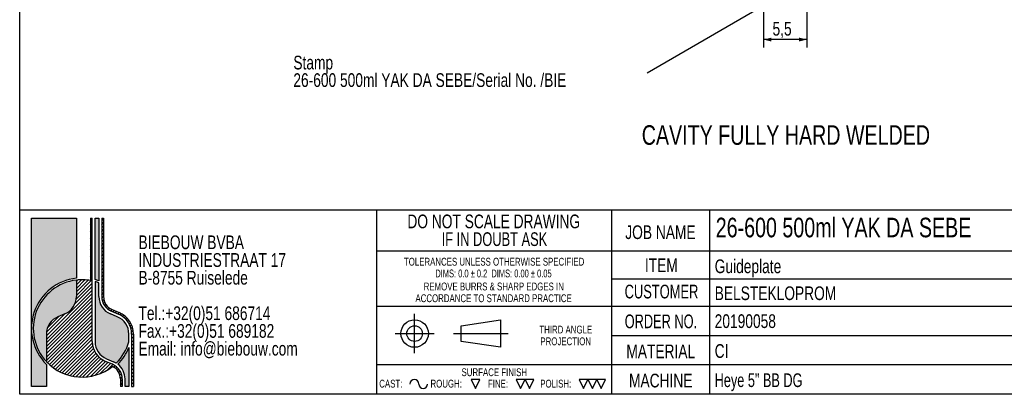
# Model space of a CAD drawing. Header units: millimetres. Extents: x 8 to 484, y -40 to 289.
# Tile 1 of 2: x 8 to 259, y 8 to 104. Entities that reach past the tile are written whole.
import ezdxf

# ---------------------------------------------------------------- set-up
doc = ezdxf.new("R2010")
doc.units = ezdxf.units.MM
for name, color, linetype in [('DIMENSIONS', 2, 'Continuous'), ('HATCH', 3, 'Continuous'), ('TEXT', 2, 'Continuous')]:
    doc.layers.add(name, color=color, linetype=linetype)
doc.layers.add('OUTLINE', color=7, linetype='Continuous', lineweight=25)
doc.styles.add('SLDTEXTSTYLE0', font='TXT', dxfattribs={"width": 0.75})
doc.styles.add('SLDTEXTSTYLE2', font='TXT', dxfattribs={"width": 0.6923076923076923})
doc.styles.add('SLDTEXTSTYLE3', font='TXT', dxfattribs={"width": 0.7025307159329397})
doc.styles.add('SLDTEXTSTYLE4', font='TXT', dxfattribs={"width": 0.6968736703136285})
doc.styles.add('SLDTEXTSTYLE6', font='TXT', dxfattribs={"width": 0.7})
doc.styles.add('SLDTEXTSTYLE7', font='TXT', dxfattribs={"width": 0.6911764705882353})
doc.dimstyles.new('SLDDIMSTYLE11', dxfattribs={"dimtxt": 0.18, "dimasz": 2, "dimexe": 0, "dimexo": 0.0625, "dimgap": 0, "dimtad": 0, "dimtih": 1, "dimtoh": 1, "dimdec": 0, "dimrnd": 1e-09, "dimzin": 0, "dimdsep": 46, "dimtxsty": 'Standard', "dimsah": 1, "dimcen": 0.09, "dimadec": 0, "dimazin": 0, "dimtfac": 2, "dimtdec": 0, "dimtofl": 0, "dimtmove": 0, "dimatfit": 3, "dimfxl": 0, "dimfrac": 2, "dimtolj": 1, "dimtzin": 0, "dimarcsym": 0})
doc.dimstyles.new('SLDDIMSTYLE3', dxfattribs={"dimtxt": 3.5, "dimasz": 2, "dimexe": 0, "dimexo": 0.0625, "dimgap": 0.875, "dimtad": 1, "dimdec": 1, "dimlfac": 0.5, "dimrnd": 1e-09, "dimzin": 12, "dimdsep": 46, "dimtxsty": 'SLDTEXTSTYLE0', "dimsah": 1, "dimcen": 0.09, "dimadec": 0, "dimazin": 3, "dimtfac": 1, "dimtdec": 1, "dimtofl": 0, "dimtmove": 0, "dimatfit": 3, "dimfxl": 0, "dimfrac": 2, "dimtolj": 1, "dimtzin": 12, "dimarcsym": 0})

# ---------------------------------------------------------------- blocks, each defined once
blk = doc.blocks.new('SW_NOTE_0')
at = {"layer": 'TEXT', "color": 0, "char_height": 3.5, "attachment_point": 2}
for s, insert, style in [('DO NOT SCALE DRAWING', (28.71093750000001, 4.497652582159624), 'SLDTEXTSTYLE0'), ('IF IN DOUBT ASK', (28.89079850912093, -0.02804194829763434), 'SLDTEXTSTYLE6')]:
    blk.add_mtext(s, dxfattribs=dict(at, insert=insert, style=style))
blk = doc.blocks.new('SW_NOTE_0_1')
at = {"layer": 'TEXT', "color": 0, "char_height": 2, "attachment_point": 2}
for s, insert, style in [('TOLERANCES UNLESS OTHERWISE SPECIFIED', (27.09375, 2.570087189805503), 'SLDTEXTSTYLE0'), ('DIMS: 0.0 ± 0.2  DIMS: 0.00 ± 0.05', (26.93194648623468, -0.4299128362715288), 'SLDTEXTSTYLE7')]:
    blk.add_mtext(s, dxfattribs=dict(at, insert=insert, style=style))
blk = doc.blocks.new('SW_NOTE_0_2')
at = {"layer": 'TEXT', "color": 0, "char_height": 2, "attachment_point": 2, "style": 'SLDTEXTSTYLE0'}
for s, insert in [('REMOVE BURRS & SHARP EDGES IN', (21.78125, 2.570087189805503)), ('ACCORDANCE TO STANDARD PRACTICE', (21.7472258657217, -0.4299128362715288))]:
    blk.add_mtext(s, dxfattribs=dict(at, insert=insert))
blk = doc.blocks.new('SW_NOTE_0_3')
at = {"layer": 'TEXT', "color": 0, "char_height": 2, "attachment_point": 2, "style": 'SLDTEXTSTYLE0'}
for s, insert in [('THIRD ANGLE', (8.34375000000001, 2.5700871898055)), ('PROJECTION', (8.329166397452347, -0.4299128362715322))]:
    blk.add_mtext(s, dxfattribs=dict(at, insert=insert))
blk = doc.blocks.new('SW_NOTE_0_4')
at = {"layer": 'TEXT', "color": 0, "char_height": 3.5, "attachment_point": 1, "style": 'SLDTEXTSTYLE0'}
for s, insert in [('BIEBOUW BVBA', (0, 4.497652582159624)), ('INDUSTRIESTRAAT 17', (0, -0.02804194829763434)), ('B-8755 Ruiselede', (0, -4.553736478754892)), ('Tel.:+32(0)51 686714', (0, -13.60512553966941)), ('Fax.:+32(0)51 689182', (0, -18.13082007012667)), ('Email: info@biebouw.com', (0, -22.65651460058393))]:
    blk.add_mtext(s, dxfattribs=dict(at, insert=insert))
blk = doc.blocks.new('_D_3')
at = {"layer": 'DIMENSIONS'}
for p, q in [((197.8230320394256, 142.9636475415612), (197.8230320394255, 96.54561076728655)), ((208.8230320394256, 142.9636475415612), (208.8230320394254, 96.54561076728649)), ((208.8230320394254, 98.54561076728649), (197.8230320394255, 98.54561076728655))]:
    blk.add_line(p, q, dxfattribs=at)
for points in [[(197.8230320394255, 98.54561076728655), (199.8230320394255, 98.04561076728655), (199.8230320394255, 99.04561076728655)], [(208.8230320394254, 98.54561076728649), (206.8230320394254, 99.04561076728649), (206.8230320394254, 98.04561076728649)]]:
    blk.add_solid(points, dxfattribs=at)
at = {"layer": 'DIMENSIONS', "insert": (200.0910621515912, 103.0573476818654), "char_height": 3.5, "attachment_point": 1, "style": 'SLDTEXTSTYLE0'}
blk.add_mtext('5,5', dxfattribs=at)
blk = doc.blocks.new('SW_NOTE_0_6')
at = {"layer": 'TEXT', "color": 0, "char_height": 3.5, "attachment_point": 1, "style": 'SLDTEXTSTYLE0'}
for s, insert in [('Stamp', (-90.32022290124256, 4.428096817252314)), ('26-600 500ml YAK DA SEBE/Serial No. /BIE', (-90.32022290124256, -0.04412518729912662))]:
    blk.add_mtext(s, dxfattribs=dict(at, insert=insert))

msp = doc.modelspace()

# ---------------------------------------------------------------- hatches: boundary and pattern name
at = {"layer": 'HATCH'}
h = msp.add_hatch(color=256, dxfattribs=at)
edge = h.paths.add_edge_path(flags=0)
edge.add_arc((23.90000000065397, 24.81111111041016), 12.89999999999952, 96.37937020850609, 180, ccw=False)
edge.add_line((22.46666666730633, 37.63123418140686), (22.46666666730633, 52.99999999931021))
edge.add_line((22.46666666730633, 52.99999999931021), (11.00000000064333, 52.99999999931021))
edge.add_line((11.00000000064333, 52.99999999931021), (11.00000000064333, 24.81111111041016))
h = msp.add_hatch(dxfattribs=at)
h.set_pattern_fill('LINE', color=256, scale=0.2, angle=45.0000000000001, style=0)
h.set_pattern_definition([(45.0000000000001, (0, 0), (-0.4490128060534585, 0.4490128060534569), [])])
edge = h.paths.add_edge_path(flags=0)
edge.add_arc((19.60000000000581, 23.37777777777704), 4.77777777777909, 112.6198649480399, 179.9999999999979)
edge.add_line((14.82222222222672, 23.37777777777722), (14.82222222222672, 16.33139675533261))
edge.add_arc((23.90000000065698, 24.81111111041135), 12.42222222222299, 223.0490797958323, 308.8040060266)
edge.add_arc((30.11111111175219, 11.91111111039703), 3.583333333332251, 4.382627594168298e-11, 63.954669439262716, ccw=False)
edge.add_line((33.69444444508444, 11.91111111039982), (33.69444444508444, 9.999999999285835))
edge.add_line((33.69444444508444, 9.999999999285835), (34.17222222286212, 9.999999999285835))
edge.add_line((34.17222222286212, 9.999999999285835), (34.17222222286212, 11.91111111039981))
edge.add_arc((30.11111111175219, 11.91111111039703), 4.061111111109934, 3.922132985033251e-11, 67.38013505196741)
edge.add_line((31.67307692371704, 15.65982905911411), (29.90897435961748, 16.39487179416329))
edge.add_arc((32.02222222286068, 21.46666666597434), 5.494444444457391, 179.9999999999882, 247.3801350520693, ccw=False)
edge.add_line((26.52777777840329, 21.46666666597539), (26.5277777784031, 53.00000000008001))
edge.add_line((26.5277777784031, 53.00000000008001), (26.05000000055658, 53.00000000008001))
edge.add_line((26.05000000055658, 53.00000000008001), (26.05000000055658, 37.04586100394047))
edge.add_arc((23.90000000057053, 24.81111111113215), 12.42222222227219, 80.0332336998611, 96.62580956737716)
edge.add_line((22.46666666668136, 37.15036394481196), (22.46666666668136, 32.93333333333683))
edge.add_arc((17.6888888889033, 32.93333333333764), 4.777777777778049, 292.6198649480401, 359.9999999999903, ccw=False)
edge.add_line((19.52649572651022, 28.52307692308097), (17.7623931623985, 27.78803418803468))
h = msp.add_hatch(color=256, dxfattribs=at)
edge = h.paths.add_edge_path(flags=0)
edge.add_arc((23.90000000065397, 24.81111111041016), 12.90000000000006, 70.52877936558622, 74.97388624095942, ccw=False)
edge.add_line((28.20000000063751, 36.97334774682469), (28.20000000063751, 52.99999999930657))
edge.add_line((28.20000000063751, 52.99999999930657), (27.24444444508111, 52.99999999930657))
edge.add_line((27.24444444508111, 52.99999999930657), (27.24444444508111, 37.27003126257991))
h = msp.add_hatch(dxfattribs=at)
h.set_pattern_fill('ANSI31', color=256, scale=0.2, style=0)
h.set_pattern_definition([(45, (0, 0), (-0.4490128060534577, 0.4490128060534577), [])])
edge = h.paths.add_edge_path(flags=0)
edge.add_line((36.56111111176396, 23.37777777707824), (36.56111111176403, 9.999999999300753))
edge.add_line((36.56111111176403, 9.999999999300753), (37.03888888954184, 9.999999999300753))
edge.add_line((37.03888888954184, 9.999999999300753), (37.03888888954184, 23.37777777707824))
edge.add_arc((31.06666666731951, 23.37777777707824), 5.972222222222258, 0, 67.38013505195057)
edge.add_line((33.36367521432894, 28.89059828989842), (31.59957265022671, 29.62564102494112))
edge.add_arc((32.977777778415, 32.9333333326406), 3.583333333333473, 179.9999999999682, 247.38013505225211, ccw=False)
edge.add_line((29.39444444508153, 32.93333333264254), (29.39444444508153, 52.99999999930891))
edge.add_line((29.39444444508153, 52.99999999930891), (28.91666666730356, 52.99999999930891))
edge.add_line((28.91666666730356, 52.99999999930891), (28.91666666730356, 32.93333333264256))
edge.add_arc((32.977777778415, 32.9333333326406), 4.061111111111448, 179.9999999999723, 247.3801350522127)
edge.add_line((31.41581196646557, 29.18461538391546), (33.17991453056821, 28.4495726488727))
edge.add_arc((31.06666666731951, 23.37777777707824), 5.494444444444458, -7.958078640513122e-13, 67.38013505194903, ccw=False)
h = msp.add_hatch(color=256, dxfattribs=at)
edge = h.paths.add_edge_path(flags=0)
edge.add_arc((19.60000000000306, 23.37777777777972), 4.787777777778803, 112.6198649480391, 179.9999999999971, ccw=False)
edge.add_line((17.75854700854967, 27.79726495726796), (19.52264957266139, 28.53230769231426))
edge.add_arc((17.68888888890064, 32.93333333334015), 4.76777777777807, 292.6198649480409, 359.9999999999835)
edge.add_line((22.45666666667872, 32.93333333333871), (22.45666666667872, 37.14919823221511))
edge.add_arc((23.90000000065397, 24.81111111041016), 12.42222222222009, 96.67224550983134, 222.9814690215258)
edge.add_line((14.81222222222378, 16.34211471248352), (14.81222222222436, 23.37777777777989))
h = msp.add_hatch(color=256, dxfattribs=at)
edge = h.paths.add_edge_path(flags=0)
edge.add_line((28.20000000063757, 32.9333333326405), (28.20000000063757, 36.46536376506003))
edge.add_arc((23.90000000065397, 24.81111111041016), 12.42222222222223, 69.74775325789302, 74.38150172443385)
edge.add_line((27.24444444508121, 36.77465140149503), (27.24444444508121, 21.46666666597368))
edge.add_arc((32.02222222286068, 21.46666666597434), 4.77777777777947, 180.0000000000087, 247.3801350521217)
edge.add_line((30.18461538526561, 17.05641025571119), (31.94871794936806, 16.32136752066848))
edge.add_arc((30.11111111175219, 11.91111111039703), 4.777777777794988, 58.20753195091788, 67.38013505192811, ccw=False)
edge.add_arc((23.90000000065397, 24.81111111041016), 12.42222222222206, 314.6385798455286, 344.0576313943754)
edge.add_line((35.84444444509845, 21.39909530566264), (35.84444444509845, 23.37777777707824))
edge.add_arc((31.06666666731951, 23.37777777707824), 4.77777777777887, 0, 67.38013505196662)
edge.add_line((32.9042735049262, 27.78803418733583), (31.14017094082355, 28.52307692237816))
edge.add_arc((32.977777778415, 32.9333333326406), 4.777777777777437, 180.0000000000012, 247.3801350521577, ccw=False)
h = msp.add_hatch(color=256, dxfattribs=at)
edge = h.paths.add_edge_path(flags=0)
edge.add_arc((23.90000000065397, 24.81111111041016), 12.89999999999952, 180, 225.2750868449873, ccw=False)
edge.add_line((11.00000000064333, 24.81111111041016), (11.00000000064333, 9.999999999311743))
edge.add_line((11.00000000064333, 9.999999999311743), (14.82222222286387, 9.999999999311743))
edge.add_line((14.82222222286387, 9.999999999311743), (14.82222222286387, 15.64574419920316))
h = msp.add_hatch(color=256, dxfattribs=at)
edge = h.paths.add_edge_path(flags=0)
edge.add_arc((23.90000000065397, 24.81111111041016), 12.89999999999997, 315.0375474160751, 337.8083934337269, ccw=False)
edge.add_arc((30.11111111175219, 11.91111111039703), 4.77777777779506, 5.638867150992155e-11, 52.37874481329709, ccw=False)
edge.add_line((34.88888888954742, 11.91111111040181), (34.88888888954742, 9.999999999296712))
edge.add_line((34.88888888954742, 9.999999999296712), (35.84444444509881, 9.999999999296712))
edge.add_line((35.84444444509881, 9.999999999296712), (35.84444444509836, 19.93871468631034))

# ---------------------------------------------------------------- linework, layer by layer
at = {"layer": 'OUTLINE'}
for p, q in [((8.000000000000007, 8.000000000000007), (8.000000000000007, 289)), ((412, 55.00000000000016), (8.000000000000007, 55.00000000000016)), ((11.00000000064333, 52.99999999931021), (22.46666666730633, 52.99999999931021)), ((11.00000000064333, 9.999999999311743), (11.00000000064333, 52.99999999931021)), ((22.46666666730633, 52.99999999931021), (22.46666666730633, 37.63123418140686)), ((26.05000000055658, 53.00000000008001), (26.5277777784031, 53.00000000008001)), ((26.05000000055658, 53.00000000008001), (26.05000000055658, 37.04586100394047)), ((26.52777777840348, 21.46666666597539), (26.5277777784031, 53.00000000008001)), ((27.24444444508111, 52.99999999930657), (28.20000000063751, 52.99999999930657)), ((27.24444444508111, 37.27003126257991), (27.24444444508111, 52.99999999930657)), ((28.20000000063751, 52.99999999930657), (28.20000000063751, 36.97334774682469)), ((28.91666666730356, 52.99999999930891), (29.39444444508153, 52.99999999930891)), ((28.91666666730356, 52.99999999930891), (28.91666666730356, 32.93333333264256)), ((29.39444444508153, 52.99999999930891), (29.39444444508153, 32.93333333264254)), ((99.00000000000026, 55.00000000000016), (99.00000000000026, 8.000000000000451)), ((158.9999999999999, 55.00000000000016), (158.9999999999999, 8.000000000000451)), ((183.9999999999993, 55.00000000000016), (183.9999999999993, 8.000000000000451)), ((158.9999999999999, 44.50000000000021), (99.00000000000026, 44.50000000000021)), ((311.9999999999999, 44.50000000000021), (158.9999999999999, 44.50000000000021)), ((22.45666666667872, 37.14919823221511), (22.45666666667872, 32.93333333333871)), ((22.46666666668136, 37.15036394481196), (22.46666666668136, 32.93333333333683)), ((27.24444444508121, 36.77465140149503), (27.24444444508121, 21.46666666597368)), ((28.20000000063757, 32.9333333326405), (28.20000000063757, 36.46536376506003)), ((158.9999999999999, 37.49999999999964), (311.9999999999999, 37.49999999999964)), ((99.00000000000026, 30.49999999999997), (412, 30.49999999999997)), ((19.52264957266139, 28.53230769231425), (17.75854700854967, 27.79726495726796)), ((19.52649572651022, 28.52307692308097), (17.7623931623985, 27.78803418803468)), ((32.9042735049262, 27.78803418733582), (31.14017094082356, 28.52307692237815)), ((31.41581196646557, 29.18461538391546), (33.17991453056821, 28.4495726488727)), ((31.59957265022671, 29.62564102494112), (33.36367521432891, 28.89059828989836)), ((108.7756903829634, 18.50000000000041), (108.7756903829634, 28.50000000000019)), ((120.6745526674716, 25.50000000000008), (130.6745526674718, 27.00000000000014)), ((120.6745526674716, 21.50000000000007), (120.6745526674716, 25.50000000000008)), ((130.6745526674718, 27.00000000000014), (130.6745526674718, 20.00000000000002)), ((14.81222222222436, 23.37777777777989), (14.81222222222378, 16.34211471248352)), ((14.82222222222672, 23.37777777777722), (14.82222222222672, 16.33139675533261)), ((35.84444444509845, 21.39909530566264), (35.84444444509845, 23.37777777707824)), ((36.56111111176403, 23.37777777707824), (36.56111111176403, 9.999999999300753)), ((37.03888888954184, 23.37777777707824), (37.03888888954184, 9.999999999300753)), ((103.775690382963, 23.5000000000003), (113.7756903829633, 23.5000000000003)), ((118.6745526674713, 23.5000000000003), (132.6745526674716, 23.5000000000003)), ((158.9999999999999, 23.00000000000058), (311.9999999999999, 23.00000000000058)), ((130.6745526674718, 20.00000000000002), (120.6745526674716, 21.50000000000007)), ((35.84444444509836, 19.93871468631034), (35.84444444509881, 9.999999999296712)), ((14.82222222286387, 15.64574419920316), (14.82222222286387, 9.999999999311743)), ((31.67307692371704, 15.65982905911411), (29.90897435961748, 16.39487179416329)), ((30.18461538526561, 17.05641025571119), (31.94871794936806, 16.32136752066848)), ((311.9999999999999, 15.50000000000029), (99.00000000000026, 15.50000000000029)), ((33.69444444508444, 11.91111111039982), (33.69444444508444, 9.999999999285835)), ((34.17222222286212, 11.91111111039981), (34.17222222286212, 9.999999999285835)), ((34.88888888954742, 9.999999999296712), (34.88888888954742, 11.91111111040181)), ((125.4186458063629, 11.75000000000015), (123.1686458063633, 11.75000000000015)), ((123.1686458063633, 11.75000000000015), (124.2936458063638, 9.500000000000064)), ((124.2936458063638, 9.500000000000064), (125.4186458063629, 11.75000000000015)), ((136.9316093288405, 11.75000000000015), (134.6816093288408, 11.75000000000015)), ((134.6816093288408, 11.75000000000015), (135.8066093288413, 9.500000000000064)), ((135.8066093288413, 9.500000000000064), (136.9316093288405, 11.75000000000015)), ((139.181609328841, 11.75000000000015), (136.9316093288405, 11.75000000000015)), ((136.9316093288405, 11.75000000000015), (138.0566093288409, 9.500000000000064)), ((138.0566093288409, 9.500000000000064), (139.181609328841, 11.75000000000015)), ((152.9999999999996, 11.75000000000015), (150.75, 11.75000000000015)), ((150.75, 11.75000000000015), (151.875, 9.500000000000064)), ((151.875, 9.500000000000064), (152.9999999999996, 11.75000000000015)), ((155.2499999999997, 11.75000000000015), (152.9999999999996, 11.75000000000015)), ((152.9999999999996, 11.75000000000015), (154.1249999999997, 9.500000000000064)), ((154.1249999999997, 9.500000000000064), (155.2499999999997, 11.75000000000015)), ((157.4999999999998, 11.75000000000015), (155.2499999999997, 11.75000000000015)), ((155.2499999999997, 11.75000000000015), (156.3749999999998, 9.500000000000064)), ((156.3749999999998, 9.500000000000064), (157.4999999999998, 11.75000000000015)), ((412, 8.000000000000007), (8.000000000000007, 8.000000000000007)), ((14.82222222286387, 9.999999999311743), (11.00000000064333, 9.999999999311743)), ((34.17222222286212, 9.999999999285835), (33.69444444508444, 9.999999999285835)), ((35.84444444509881, 9.999999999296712), (34.88888888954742, 9.999999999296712)), ((36.56111111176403, 9.999999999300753), (37.03888888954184, 9.999999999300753))]:
    msp.add_line(p, q, dxfattribs=at)
for radius in [3.500000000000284, 1.999999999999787]:
    msp.add_circle((108.7756903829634, 23.5000000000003), radius, dxfattribs=at)
for centre, radius, start, end in [((23.90000000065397, 24.81111111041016), 12.89999999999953, 96.37937020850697, 225.2750868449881), ((23.90000000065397, 24.81111111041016), 12.4222222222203, 96.67224550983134, 222.9814690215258), ((23.90000000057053, 24.81111111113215), 12.42222222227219, 80.0332336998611, 96.62580956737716), ((23.90000000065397, 24.81111111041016), 12.90000000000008, 70.52877936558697, 74.97388624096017), ((23.90000000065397, 24.81111111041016), 12.42222222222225, 69.74775325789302, 74.38150172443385), ((17.68888888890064, 32.93333333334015), 4.76777777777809, 292.6198649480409, 359.9999999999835), ((17.6888888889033, 32.93333333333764), 4.777777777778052, 292.6198649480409, 359.9999999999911), ((32.977777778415, 32.9333333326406), 4.777777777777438, 180.000000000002, 247.3801350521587), ((32.977777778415, 32.9333333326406), 4.061111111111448, 179.9999999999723, 247.3801350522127), ((32.977777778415, 32.9333333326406), 3.583333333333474, 179.999999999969, 247.380135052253), ((19.60000000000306, 23.37777777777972), 4.787777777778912, 112.6198649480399, 179.9999999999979), ((19.60000000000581, 23.37777777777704), 4.777777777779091, 112.6198649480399, 179.9999999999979), ((31.06666666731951, 23.37777777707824), 4.777777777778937, 0, 67.38013505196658), ((31.06666666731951, 23.37777777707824), 5.494444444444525, 0, 67.38013505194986), ((31.06666666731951, 23.37777777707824), 5.972222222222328, 0, 67.38013505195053), ((32.02222222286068, 21.46666666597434), 5.494444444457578, 179.999999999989, 247.3801350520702), ((32.02222222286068, 21.46666666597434), 4.77777777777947, 180.0000000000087, 247.3801350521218), ((23.90000000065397, 24.81111111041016), 12.42222222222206, 314.6385798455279, 344.0576313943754), ((23.90000000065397, 24.81111111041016), 12.89999999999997, 315.0375474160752, 337.8083934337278), ((23.90000000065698, 24.81111111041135), 12.42222222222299, 223.0490797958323, 308.8040060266), ((30.11111111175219, 11.91111111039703), 4.061111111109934, 3.922132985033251e-11, 67.38013505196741), ((30.11111111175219, 11.91111111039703), 3.583333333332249, 4.462125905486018e-11, 63.95466943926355), ((30.11111111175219, 11.91111111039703), 4.777777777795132, 58.20753195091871, 67.38013505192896), ((30.11111111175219, 11.91111111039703), 4.777777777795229, 5.721803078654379e-11, 52.37874481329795), ((108.7083627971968, 10.62500000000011), 1.125000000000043, 0, 180), ((110.9583627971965, 10.62500000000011), 1.125000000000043, 180, 0)]:
    msp.add_arc(centre, radius, start, end, dxfattribs=at)

# ---------------------------------------------------------------- block references
at = {"layer": 'TEXT'}
for name, p in [('SW_NOTE_0_6', (168.1445211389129, 89.99137187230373)), ('SW_NOTE_0', (100.2468611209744, 49.38226448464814)), ('SW_NOTE_0_4', (38.31160759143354, 44.05647200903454)), ('SW_NOTE_0_1', (101.9558864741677, 40.27512196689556)), ('SW_NOTE_0_2', (107.1794997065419, 33.95369339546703)), ('SW_NOTE_0_3', (138.9888554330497, 22.95369339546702))]:
    msp.add_blockref(name, p, dxfattribs=at)

# ---------------------------------------------------------------- texts
for s, insert, char_height, attachment_point, style in [('CAVITY FULLY HARD WELDED', (166.7193881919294, 76.67694956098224), 5, 1, 'SLDTEXTSTYLE0'), ('26-600 500ml YAK DA SEBE', (185.5960759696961, 53.07133401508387), 5, 1, 'SLDTEXTSTYLE0'), ('JOB NAME', (171.4869663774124, 51.12779620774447), 3.5, 2, 'SLDTEXTSTYLE0'), ('Guideplate', (185.3356476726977, 42.42155950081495), 3.5, 1, 'SLDTEXTSTYLE0'), ('ITEM', (171.7190840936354, 42.70142053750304), 3.5, 2, 'SLDTEXTSTYLE0'), ('CUSTOMER', (171.755512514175, 35.97384856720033), 3.5, 2, 'SLDTEXTSTYLE3'), ('BELSTEKLOPROM', (185.3356476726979, 35.54554165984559), 3.5, 1, 'SLDTEXTSTYLE0'), ('ORDER NO.', (171.6076364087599, 28.37054846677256), 3.5, 2, 'SLDTEXTSTYLE4'), ('20190058', (185.3356476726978, 28.42402081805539), 3.5, 1, 'SLDTEXTSTYLE0'), ('MATERIAL', (171.5708199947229, 20.70349958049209), 3.5, 2, 'SLDTEXTSTYLE0'), ('CI', (185.3285701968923, 20.80280534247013), 3.5, 1, 'SLDTEXTSTYLE0'), ('SURFACE FINISH', (129.1010282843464, 14.6361651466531), 2, 2, 'SLDTEXTSTYLE0'), ('MACHINE', (171.5683901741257, 13.25378664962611), 3.5, 2, 'SLDTEXTSTYLE0'), ('Heye 5" BB DG', (185.3285701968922, 13.3530924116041), 3.5, 1, 'SLDTEXTSTYLE2'), ('CAST:', (99.74144781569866, 11.7193822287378), 2, 1, 'SLDTEXTSTYLE0'), ('ROUGH:', (112.8177506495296, 11.7193822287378), 2, 1, 'SLDTEXTSTYLE0'), ('FINE:', (127.4722044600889, 11.71938222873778), 2, 1, 'SLDTEXTSTYLE0'), ('POLISH:', (140.8244601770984, 11.71938222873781), 2, 1, 'SLDTEXTSTYLE0')]:
    msp.add_mtext(s, dxfattribs=dict(at, insert=insert, char_height=char_height, attachment_point=attachment_point, style=style))

# ---------------------------------------------------------------- dimensions: what is measured, and where the dimension line sits
at = {"layer": 'DIMENSIONS'}
dim = msp.add_linear_dim(base=(197.8230320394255, 98.54561076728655), p1=(208.8230320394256, 143.9636475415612), p2=(197.8230320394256, 143.9636475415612), dimstyle='SLDDIMSTYLE3', dxfattribs=at)
dim.commit()
dim.dimension.update_dxf_attribs({"geometry": '_D_3', "text_midpoint": (203.3230320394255, 98.54561076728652), "dimtype": 160})

# ---------------------------------------------------------------- leaders
at = {"layer": 'TEXT'}
msp.add_leader([(203.5680226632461, 110.5636475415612), (168.1445211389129, 89.99137187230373)], dimstyle='SLDDIMSTYLE11', dxfattribs=at)

doc.saveas('drawing.dxf')
